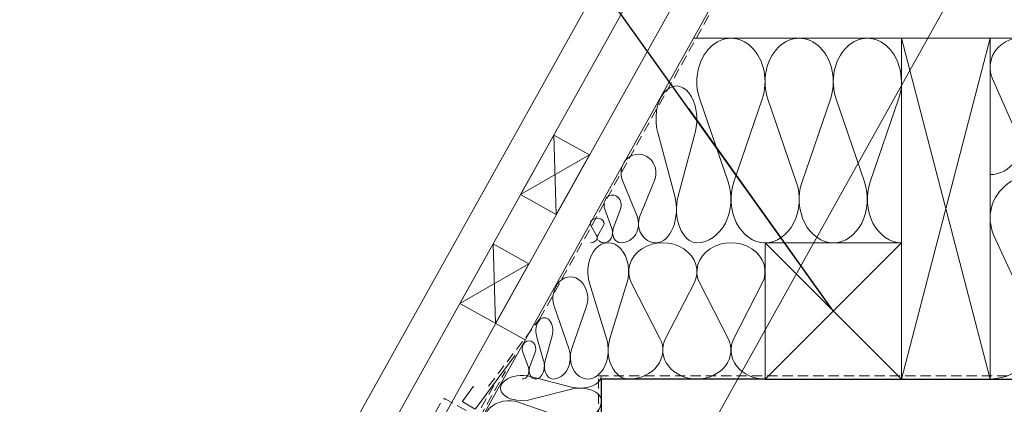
# Model space of a CAD drawing. Extents: x -613240 to -325500, y -25863 to 152403.
# Tile 95 of 254: x -389159 to -388437, y -3288 to -3006. Entities that reach past the tile are written whole.
import ezdxf

# ---------------------------------------------------------------- set-up
doc = ezdxf.new("R2010")
doc.units = 0
doc.header["$MEASUREMENT"] = 0
doc.linetypes.add('HIDDEN', pattern=[11.25, 7.5, -3.75])
for name, color, linetype, lineweight in [('ARCH dach_Nr_Pióra__5', 7, 'Continuous', 13), ('Arch dachowki_Nr_Pióra__21', 7, 'Continuous', 9), ('Arch dachy_Nr_Pióra__5', 7, 'Continuous', 13), ('Arch konstrukcja dachu_Nr_Pióra__21_Nr_Pióra__21', 7, 'Continuous', 9), ('Arch stropy_Nr_Pióra__21', 7, 'Continuous', 9), ('Arch stropy_Nr_Pióra__41', 7, 'Continuous', 15), ('INWENT KONST. DREWNIANA_Nr_Pióra__21', 7, 'Continuous', 9), ('INWENT OPISY_Nr_Pióra__21', 7, 'Continuous', 9), ('INWENT.ŚCIANY_Nr_Pióra__1', 7, 'Continuous', 25)]:
    doc.layers.add(name, color=color, linetype=linetype, lineweight=lineweight)
doc.layers.add('Arch ocieplenie', color=7, linetype='Continuous')
doc.layers.add('Arch ocieplenie_Nr_Pióra__4', color=7, linetype='Continuous', lineweight=13, true_color=0x029e21)
doc.dimstyles.new('GENERATED_STYLE__8', dxfattribs={"dimtxt": 0.18, "dimasz": 182.4, "dimexe": 0.18, "dimexo": 0.0625, "dimgap": 0.09, "dimtad": 0, "dimtih": 1, "dimtoh": 1, "dimdec": 4, "dimzin": 0, "dimdsep": 46, "dimcen": 0.09, "dimadec": 0, "dimazin": 0, "dimtfac": 1, "dimtdec": 4, "dimtmove": 0, "dimatfit": 3, "dimldrblk": 'ARROWHEAD_5', "dimfxl": 0, "dimtolj": 1, "dimtzin": 0, "dimarcsym": 0})

# ---------------------------------------------------------------- blocks, each defined once
blk = doc.blocks.new('Izolacja cieplna 14_44', base_point=(-388447.19, -3269.61))
at = {"layer": 'Arch ocieplenie_Nr_Pióra__4', "linetype": 'Continuous'}
for p, q in [((-388444.39, -3164.31), (-388416.66, -3224.91)), ((-388411.06, -3224.91), (-388383.33, -3164.31)), ((-388377.73, -3164.31), (-388349.99, -3224.91)), ((-388344.39, -3224.91), (-388316.66, -3164.31)), ((-388311.06, -3164.31), (-388283.33, -3224.91)), ((-388277.73, -3224.91), (-388249.99, -3164.31)), ((-388244.39, -3164.31), (-388216.66, -3224.91)), ((-388211.06, -3224.91), (-388183.33, -3164.31)), ((-388177.73, -3164.31), (-388149.99, -3224.91)), ((-388144.39, -3224.91), (-388116.66, -3164.31)), ((-388111.06, -3164.31), (-388083.33, -3224.91)), ((-388077.73, -3224.91), (-388049.99, -3164.31)), ((-388044.39, -3164.31), (-388016.66, -3224.91)), ((-388011.06, -3224.91), (-387983.33, -3164.31)), ((-387977.73, -3164.31), (-387949.99, -3224.91)), ((-387944.39, -3224.91), (-387916.66, -3164.31)), ((-387911.06, -3164.31), (-387883.33, -3224.91)), ((-387877.73, -3224.91), (-387849.99, -3164.31))]:
    blk.add_line(p, q, dxfattribs=at)
for centre, start_param, end_param in [((-388413.86, -3151.51), 5.870392, 9.837571), ((-388347.19, -3151.51), 5.870392, 9.837571), ((-388280.53, -3151.51), 5.870392, 9.837571), ((-388213.86, -3151.51), 5.870392, 9.837571), ((-388147.19, -3151.51), 5.870392, 9.837571), ((-388080.53, -3151.51), 5.870392, 9.837571), ((-388013.86, -3151.51), 5.870392, 9.837571), ((-387947.19, -3151.51), 5.870392, 9.837571), ((-387880.53, -3151.51), 5.870392, 9.837571), ((-388447.19, -3237.71), 4.712389, 6.695979), ((-388380.53, -3237.71), 2.7288, 6.695979), ((-388313.86, -3237.71), 2.7288, 6.695979), ((-388247.19, -3237.71), 2.7288, 6.695979), ((-388180.53, -3237.71), 2.7288, 6.695979), ((-388113.86, -3237.71), 2.7288, 6.695979), ((-388047.19, -3237.71), 2.7288, 6.695979), ((-387980.53, -3237.71), 2.7288, 6.695979), ((-387913.86, -3237.71), 2.7288, 6.695979), ((-387847.19, -3237.71), 2.7288, 4.712389)]:
    blk.add_ellipse(centre, major_axis=(33.33, 0), ratio=0.957051, start_param=start_param, end_param=end_param, dxfattribs=at)
blk = doc.blocks.new('Izolacja cieplna 14_45', base_point=(-388447.19, -3119.61))
at = {"layer": 'Arch ocieplenie_Nr_Pióra__4', "linetype": 'Continuous'}
for p, q in [((-388445.39, -3049.41), (-388427.56, -3089.81)), ((-388423.96, -3089.81), (-388406.14, -3049.41)), ((-388402.54, -3049.41), (-388384.71, -3089.81)), ((-388381.11, -3089.81), (-388363.28, -3049.41)), ((-388359.68, -3049.41), (-388341.85, -3089.81)), ((-388338.25, -3089.81), (-388320.42, -3049.41)), ((-388316.82, -3049.41), (-388298.99, -3089.81)), ((-388295.39, -3089.81), (-388277.56, -3049.41)), ((-388273.96, -3049.41), (-388256.14, -3089.81)), ((-388252.54, -3089.81), (-388234.71, -3049.41)), ((-388231.11, -3049.41), (-388213.28, -3089.81)), ((-388209.68, -3089.81), (-388191.85, -3049.41)), ((-388188.25, -3049.41), (-388170.42, -3089.81)), ((-388166.82, -3089.81), (-388148.99, -3049.41)), ((-388145.39, -3049.41), (-388127.56, -3089.81)), ((-388123.96, -3089.81), (-388106.14, -3049.41)), ((-388102.54, -3049.41), (-388084.71, -3089.81)), ((-388081.11, -3089.81), (-388063.28, -3049.41)), ((-388059.68, -3049.41), (-388041.85, -3089.81)), ((-388038.25, -3089.81), (-388020.42, -3049.41)), ((-388016.82, -3049.41), (-387998.99, -3089.81)), ((-387995.39, -3089.81), (-387977.56, -3049.41)), ((-387973.96, -3049.41), (-387956.14, -3089.81)), ((-387952.54, -3089.81), (-387934.71, -3049.41)), ((-387931.11, -3049.41), (-387913.28, -3089.81)), ((-387909.68, -3089.81), (-387891.85, -3049.41)), ((-387888.25, -3049.41), (-387870.42, -3089.81)), ((-387866.82, -3089.81), (-387848.99, -3049.41))]:
    blk.add_line(p, q, dxfattribs=at)
for centre, start_param, end_param in [((-388425.76, -3040.88), 5.870392, 9.837571), ((-388382.91, -3040.88), 5.870392, 9.837571), ((-388340.05, -3040.88), 5.870392, 9.837571), ((-388297.19, -3040.88), 5.870392, 9.837571), ((-388254.34, -3040.88), 5.870392, 9.837571), ((-388211.48, -3040.88), 5.870392, 9.837571), ((-388168.62, -3040.88), 5.870392, 9.837571), ((-388125.76, -3040.88), 5.870392, 9.837571), ((-388082.91, -3040.88), 5.870392, 9.837571), ((-388040.05, -3040.88), 5.870392, 9.837571), ((-387997.19, -3040.88), 5.870392, 9.837571), ((-387954.34, -3040.88), 5.870392, 9.837571), ((-387911.48, -3040.88), 5.870392, 9.837571), ((-387868.62, -3040.88), 5.870392, 9.837571), ((-388447.19, -3098.35), 4.712389, 6.695979), ((-388404.34, -3098.35), 2.7288, 6.695979), ((-388361.48, -3098.35), 2.7288, 6.695979), ((-388318.62, -3098.35), 2.7288, 6.695979), ((-388275.76, -3098.35), 2.7288, 6.695979), ((-388232.91, -3098.35), 2.7288, 6.695979), ((-388190.05, -3098.35), 2.7288, 6.695979), ((-388147.19, -3098.35), 2.7288, 6.695979), ((-388104.34, -3098.35), 2.7288, 6.695979), ((-388061.48, -3098.35), 2.7288, 6.695979), ((-388018.62, -3098.35), 2.7288, 6.695979), ((-387975.76, -3098.35), 2.7288, 6.695979), ((-387932.91, -3098.35), 2.7288, 6.695979), ((-387890.05, -3098.35), 2.7288, 6.695979), ((-387847.19, -3098.35), 2.7288, 4.712389)]:
    blk.add_ellipse(centre, major_axis=(21.43, 0), ratio=0.99253, start_param=start_param, end_param=end_param, dxfattribs=at)
blk = doc.blocks.new('Izolacja cieplna 14_58', base_point=(-388732.19, -3285.53))
at = {"layer": 'Arch ocieplenie_Nr_Pióra__4', "linetype": 'Continuous'}
for p, q in [((-388754.24, -3275.5), (-388784.14, -3267.8)), ((-388784.14, -3284.75), (-388754.24, -3277.06))]:
    blk.add_line(p, q, dxfattribs=at)
for centre, start_param, end_param in [((-388790.46, -3276.28), 4.299595, 8.266775), ((-388747.93, -3267.03), 1.158004, 3.141593), ((-388747.93, -3285.53), 3.141593, 5.125182)]:
    blk.add_ellipse(centre, major_axis=(-15.74, 0), ratio=0.587743, start_param=start_param, end_param=end_param, dxfattribs=at)
blk = doc.blocks.new('Izolacja cieplna 14_61', base_point=(-388732.19, -3314.48))
at = {"layer": 'Arch ocieplenie_Nr_Pióra__4', "linetype": 'Continuous'}
for p, q in [((-388757.79, -3298.79), (-388792.49, -3286.74)), ((-388792.5, -3313.26), (-388757.79, -3301.22))]:
    blk.add_line(p, q, dxfattribs=at)
for centre, start_param, end_param in [((-388799.82, -3300), 4.299595, 8.266775), ((-388750.46, -3285.53), 1.158004, 3.141593), ((-388750.46, -3314.48), 3.141593, 5.125182)]:
    blk.add_ellipse(centre, major_axis=(-18.27, 0), ratio=0.792251, start_param=start_param, end_param=end_param, dxfattribs=at)
blk = doc.blocks.new('Izolacja cieplna 14_113', base_point=(-388717.77, -3169.61))
at = {"layer": 'Arch ocieplenie_Nr_Pióra__4', "linetype": 'Continuous'}
for p, q in [((-388724.55, -3159.18), (-388729.75, -3145.04)), ((-388718.3, -3145.04), (-388723.5, -3159.18))]:
    blk.add_line(p, q, dxfattribs=at)
for centre, start_param, end_param in [((-388724.02, -3142.06), 1.158003, 5.125183), ((-388730.27, -3162.17), 0, 1.983589), ((-388717.77, -3162.17), 4.299596, 6.283185)]:
    blk.add_ellipse(centre, major_axis=(0, -7.44), ratio=0.83971, start_param=start_param, end_param=end_param, dxfattribs=at)
blk = doc.blocks.new('Izolacja cieplna 14_114', base_point=(-388730.27, -3169.61))
at = {"layer": 'Arch ocieplenie_Nr_Pióra__4', "linetype": 'Continuous'}
for p, q in [((-388735.69, -3164.25), (-388739.85, -3156.98)), ((-388730.69, -3156.98), (-388734.85, -3164.25))]:
    blk.add_line(p, q, dxfattribs=at)
for centre, start_param, end_param in [((-388735.27, -3155.44), 2.728799, 6.695979), ((-388740.27, -3165.78), 1.570796, 3.554385), ((-388730.27, -3165.78), 5.870392, 7.853982)]:
    blk.add_ellipse(centre, major_axis=(-5, 0), ratio=0.765641, start_param=start_param, end_param=end_param, dxfattribs=at)
blk = doc.blocks.new('Izolacja cieplna 14_115', base_point=(-388562.19, -3169.62))
at = {"layer": 'Arch ocieplenie_Nr_Pióra__4', "linetype": 'Continuous'}
for p, q in [((-388589.29, -3124.92), (-388610.09, -3064.31)), ((-388564.29, -3064.31), (-388585.09, -3124.92))]:
    blk.add_line(p, q, dxfattribs=at)
for centre, start_param, end_param in [((-388587.19, -3051.52), 1.158003, 5.125183), ((-388612.19, -3137.72), 6.283185, 8.266774), ((-388562.19, -3137.72), 4.299596, 6.283185)]:
    blk.add_ellipse(centre, major_axis=(0, -31.9), ratio=0.783693, start_param=start_param, end_param=end_param, dxfattribs=at)
blk = doc.blocks.new('Izolacja cieplna 14_116', base_point=(-388612.19, -3169.62))
at = {"layer": 'Arch ocieplenie_Nr_Pióra__4', "linetype": 'Continuous'}
for p, q in [((-388639.29, -3124.92), (-388660.1, -3064.31)), ((-388614.29, -3064.31), (-388635.09, -3124.92))]:
    blk.add_line(p, q, dxfattribs=at)
for centre, start_param, end_param in [((-388637.2, -3051.51), 1.158003, 5.125183), ((-388662.2, -3137.71), 6.283185, 8.266774), ((-388612.19, -3137.71), 4.299596, 6.283185)]:
    blk.add_ellipse(centre, major_axis=(0, -31.9), ratio=0.783693, start_param=start_param, end_param=end_param, dxfattribs=at)
blk = doc.blocks.new('Izolacja cieplna 14_117', base_point=(-388692.2, -3169.61))
at = {"layer": 'Arch ocieplenie_Nr_Pióra__4', "linetype": 'Continuous'}
for p, q in [((-388706.06, -3150.24), (-388716.7, -3123.98)), ((-388693.27, -3123.98), (-388703.91, -3150.24))]:
    blk.add_line(p, q, dxfattribs=at)
for centre, start_param, end_param in [((-388704.98, -3118.44), 1.158003, 5.125183), ((-388717.77, -3155.79), 0, 1.983589), ((-388692.2, -3155.79), 4.299596, 6.283185)]:
    blk.add_ellipse(centre, major_axis=(0, -13.82), ratio=0.925008, start_param=start_param, end_param=end_param, dxfattribs=at)
blk = doc.blocks.new('Izolacja cieplna 14_118', base_point=(-388662.2, -3169.61))
at = {"layer": 'Arch ocieplenie_Nr_Pióra__4', "linetype": 'Continuous'}
for p, q in [((-388678.46, -3135.35), (-388690.94, -3088.88)), ((-388663.46, -3088.88), (-388675.94, -3135.35))]:
    blk.add_line(p, q, dxfattribs=at)
for centre, start_param, end_param in [((-388677.2, -3079.07), 1.158003, 5.125183), ((-388692.2, -3145.16), 0, 1.983589), ((-388662.2, -3145.16), 4.299596, 6.283185)]:
    blk.add_ellipse(centre, major_axis=(0, -24.46), ratio=0.613297, start_param=start_param, end_param=end_param, dxfattribs=at)
blk = doc.blocks.new('Izolacja cieplna 14_119', base_point=(-388562.2, -3169.62))
at = {"layer": 'Arch ocieplenie_Nr_Pióra__4', "linetype": 'Continuous'}
for p, q in [((-388560.1, -3064.31), (-388539.3, -3124.92)), ((-388535.1, -3124.92), (-388514.3, -3064.31))]:
    blk.add_line(p, q, dxfattribs=at)
for centre, start_param, end_param in [((-388537.2, -3051.51), 4.299595, 8.266775), ((-388562.2, -3137.72), 3.141593, 5.125182), ((-388512.2, -3137.71), 1.158004, 3.141593)]:
    blk.add_ellipse(centre, major_axis=(0, 31.9), ratio=0.783693, start_param=start_param, end_param=end_param, dxfattribs=at)
blk = doc.blocks.new('Izolacja cieplna 14_120', base_point=(-388767.77, -3269.61))
at = {"layer": 'Arch ocieplenie_Nr_Pióra__4', "linetype": 'Continuous'}
for p, q in [((-388774.55, -3256.2), (-388779.75, -3238.02)), ((-388768.3, -3238.02), (-388773.5, -3256.2))]:
    blk.add_line(p, q, dxfattribs=at)
for centre, start_param, end_param in [((-388774.03, -3234.18), 1.158003, 5.125183), ((-388780.28, -3260.04), 0, 1.983589), ((-388767.78, -3260.04), 4.299596, 6.283185)]:
    blk.add_ellipse(centre, major_axis=(0, -9.57), ratio=0.653108, start_param=start_param, end_param=end_param, dxfattribs=at)
blk = doc.blocks.new('Izolacja cieplna 14_121', base_point=(-388780.28, -3269.61))
at = {"layer": 'Arch ocieplenie_Nr_Pióra__4', "linetype": 'Continuous'}
for p, q in [((-388785.7, -3261.26), (-388789.86, -3249.95)), ((-388780.7, -3249.95), (-388784.86, -3261.26))]:
    blk.add_line(p, q, dxfattribs=at)
for centre, start_param, end_param in [((-388785.28, -3247.56), 1.158003, 5.125183), ((-388790.28, -3263.65), 6.283185, 8.266774), ((-388780.28, -3263.65), 4.299596, 6.283185)]:
    blk.add_ellipse(centre, major_axis=(0, -5.95), ratio=0.839632, start_param=start_param, end_param=end_param, dxfattribs=at)
blk = doc.blocks.new('Izolacja cieplna 14_122', base_point=(-388612.19, -3269.61))
at = {"layer": 'Arch ocieplenie_Nr_Pióra__4', "linetype": 'Continuous'}
for p, q in [((-388639.29, -3239.82), (-388660.09, -3199.41)), ((-388614.29, -3199.41), (-388635.09, -3239.82))]:
    blk.add_line(p, q, dxfattribs=at)
for centre, start_param, end_param in [((-388637.19, -3190.88), 2.728799, 6.695979), ((-388662.19, -3248.35), 1.570796, 3.554385), ((-388612.19, -3248.35), 5.870392, 7.853982)]:
    blk.add_ellipse(centre, major_axis=(-25, 0), ratio=0.850778, start_param=start_param, end_param=end_param, dxfattribs=at)
blk = doc.blocks.new('Izolacja cieplna 14_123', base_point=(-388662.2, -3269.61))
at = {"layer": 'Arch ocieplenie_Nr_Pióra__4', "linetype": 'Continuous'}
for p, q in [((-388689.29, -3239.81), (-388710.09, -3199.41)), ((-388664.3, -3199.41), (-388685.09, -3239.81))]:
    blk.add_line(p, q, dxfattribs=at)
for centre, start_param, end_param in [((-388687.2, -3190.88), 2.728799, 6.695979), ((-388712.19, -3248.34), 1.570796, 3.554385), ((-388662.2, -3248.34), 5.870392, 7.853982)]:
    blk.add_ellipse(centre, major_axis=(-25, 0), ratio=0.850778, start_param=start_param, end_param=end_param, dxfattribs=at)
blk = doc.blocks.new('Izolacja cieplna 14_124', base_point=(-388742.2, -3269.61))
at = {"layer": 'Arch ocieplenie_Nr_Pióra__4', "linetype": 'Continuous'}
for p, q in [((-388756.06, -3247.26), (-388766.7, -3216.96)), ((-388743.28, -3216.96), (-388753.91, -3247.26))]:
    blk.add_line(p, q, dxfattribs=at)
for centre, start_param, end_param in [((-388754.99, -3210.56), 1.158003, 5.125183), ((-388767.77, -3253.66), 0, 1.983589), ((-388742.2, -3253.66), 4.299596, 6.283185)]:
    blk.add_ellipse(centre, major_axis=(0, -15.95), ratio=0.801674, start_param=start_param, end_param=end_param, dxfattribs=at)
blk = doc.blocks.new('Izolacja cieplna 14_125', base_point=(-388712.2, -3269.61))
at = {"layer": 'Arch ocieplenie_Nr_Pióra__4', "linetype": 'Continuous'}
for p, q in [((-388728.46, -3239.81), (-388740.94, -3199.41)), ((-388713.46, -3199.41), (-388725.94, -3239.81))]:
    blk.add_line(p, q, dxfattribs=at)
for centre, start_param, end_param in [((-388727.2, -3190.88), 1.158003, 5.125183), ((-388742.2, -3248.34), 6.283185, 8.266774), ((-388712.2, -3248.34), 4.299596, 6.283185)]:
    blk.add_ellipse(centre, major_axis=(0, -21.27), ratio=0.705291, start_param=start_param, end_param=end_param, dxfattribs=at)
blk = doc.blocks.new('ARROWHEAD_5')
at = {"color": 0, "linetype": 'Continuous', "lineweight": 0}
blk.add_line((0, 0), (-1, 0), dxfattribs=at)
blk.add_solid([(-1, 0.2679), (0, 0), (-1, -0.2679), (-1, 0.2679)], dxfattribs=at)

msp = doc.modelspace()

# ---------------------------------------------------------------- linework, layer by layer
at = {"layer": 'ARCH dach_Nr_Pióra__5', "linetype": 'Continuous'}
for p, q in [((-388950.95, -3482.08), (-386191.46, 1469.77)), ((-388767.13, -3090.64), (-388791.47, -3134.31)), ((-388767.13, -3090.64), (-388765.27, -3148.92)), ((-388767.13, -3090.64), (-388740.93, -3105.24)), ((-388740.93, -3105.24), (-388791.47, -3134.31)), ((-388740.93, -3105.24), (-388765.27, -3148.92)), ((-388791.47, -3134.31), (-388765.27, -3148.92)), ((-388811.63, -3170.49), (-388835.97, -3214.16)), ((-388811.63, -3170.49), (-388785.42, -3185.09)), ((-388811.63, -3170.49), (-388809.76, -3228.77)), ((-388785.42, -3185.09), (-388835.97, -3214.16)), ((-388785.42, -3185.09), (-388809.76, -3228.77)), ((-388835.97, -3214.16), (-388787.99, -3240.9))]:
    msp.add_line(p, q, dxfattribs=at)
at = {"layer": 'Arch dachowki_Nr_Pióra__21', "linetype": 'Continuous'}
for p, q in [((-389008.73, -3472.77), (-386229.41, 1514.66)), ((-388977.35, -3467.83), (-386217.67, 1484.37))]:
    msp.add_line(p, q, dxfattribs=at)
at = {"layer": 'Arch dachy_Nr_Pióra__5', "linetype": 'HIDDEN'}
msp.add_line((-388734.42, -3267.38), (-380179.71, -3267.43), dxfattribs=at)
at = {"layer": 'Arch dachy_Nr_Pióra__5', "linetype": 'HIDDEN', "flags": 128}
for points in [[(-388777.55, -3225.71), (-386169.03, 1454.9)], [(-388815, -3274.87), (-388777.55, -3225.71)], [(-388734.42, -3535.38), (-388734.42, -3267.38)]]:
    msp.add_lwpolyline(points, dxfattribs=at)
at = {"layer": 'Arch dachy_Nr_Pióra__5', "linetype": 'Continuous', "flags": 128}
msp.add_lwpolyline([(-388795.41, -3252.2), (-388824.61, -3291.4, -0.38863), (-388825.27, -3291.52), (-388833.77, -3286.25, -0.439601), (-388833.9, -3285.52), (-388825.96, -3274.89)], format="xyb", dxfattribs=at)
at = {"layer": 'Arch dachy_Nr_Pióra__5', "linetype": 'HIDDEN', "flags": 128}
for points in [[(-388981.36, -3465.6), (-388932.47, -3492.84, 0.414214), (-388929.75, -3492.07), (-388802.58, -3263.86)], [(-388811.13, -3274.37), (-388822.73, -3295.19, -0.413433), (-388825.44, -3295.96), (-388846.24, -3284.45, 0.413433), (-388848.96, -3285.22), (-388866.64, -3316.95, -0.413433), (-388869.36, -3317.73), (-388891.96, -3305.21, 0.413433), (-388894.68, -3305.99), (-388990.46, -3477.86, -0.414214), (-388993.18, -3478.63), (-389052.11, -3445.8)]]:
    msp.add_lwpolyline(points, format="xyb", dxfattribs=at)
at = {"layer": 'Arch konstrukcja dachu_Nr_Pióra__21_Nr_Pióra__21', "linetype": 'Continuous'}
for p, q in [((-386169.61, 1457.55), (-388933.57, -3501.97)), ((-388105.55, -2324.33), (-388722.66, -3431.64))]:
    msp.add_line(p, q, dxfattribs=at)
at = {"layer": 'Arch stropy_Nr_Pióra__21', "linetype": 'Continuous'}
for p, q in [((-388512.19, -3269.61), (-388512.19, -3019.61)), ((-388512.19, -3019.61), (-388447.19, -3019.61)), ((-388512.19, -3269.61), (-388447.19, -3019.61)), ((-388512.19, -3019.61), (-388447.19, -3269.61)), ((-388447.19, -3019.61), (-388447.19, -3269.61)), ((-388447.19, -3269.61), (-388512.19, -3269.61))]:
    msp.add_line(p, q, dxfattribs=at)
at = {"layer": 'Arch stropy_Nr_Pióra__41', "linetype": 'Continuous'}
msp.add_line((-388664.75, -3019.61), (-380230.32, -3019.61), dxfattribs=at)
at = {"layer": 'INWENT KONST. DREWNIANA_Nr_Pióra__21', "linetype": 'Continuous'}
for p, q in [((-388512.19, -3269.61), (-388612.19, -3169.61)), ((-388612.19, -3269.61), (-388512.19, -3169.61)), ((-388612.19, -3269.61), (-388612.19, -3169.61)), ((-388512.19, -3169.61), (-388612.19, -3169.61)), ((-388512.19, -3269.61), (-388512.19, -3169.61)), ((-388512.19, -3269.61), (-388612.19, -3269.61))]:
    msp.add_line(p, q, dxfattribs=at)
at = {"layer": 'INWENT.ŚCIANY_Nr_Pióra__1', "linetype": 'Continuous'}
for p, q in [((-388612.19, -3269.61), (-388732.19, -3269.61)), ((-388732.19, -3549.61), (-388732.19, -3269.61)), ((-388612.19, -3269.61), (-380182.21, -3269.61))]:
    msp.add_line(p, q, dxfattribs=at)

# ---------------------------------------------------------------- block references
at = {"layer": 'Arch ocieplenie', "color": 104, "linetype": 'Continuous', "lineweight": 13, "true_color": 0x029e21}
for name, p in [('Izolacja cieplna 14_116', (-388612.19, -3169.62)), ('Izolacja cieplna 14_115', (-388562.19, -3169.62)), ('Izolacja cieplna 14_119', (-388562.2, -3169.62)), ('Izolacja cieplna 14_45', (-388447.19, -3119.61)), ('Izolacja cieplna 14_118', (-388662.2, -3169.61)), ('Izolacja cieplna 14_117', (-388692.2, -3169.61)), ('Izolacja cieplna 14_44', (-388447.19, -3269.61)), ('Izolacja cieplna 14_113', (-388717.77, -3169.61)), ('Izolacja cieplna 14_114', (-388730.27, -3169.61)), ('Izolacja cieplna 14_125', (-388712.2, -3269.61)), ('Izolacja cieplna 14_123', (-388662.2, -3269.61)), ('Izolacja cieplna 14_122', (-388612.19, -3269.61)), ('Izolacja cieplna 14_124', (-388742.2, -3269.61)), ('Izolacja cieplna 14_120', (-388767.77, -3269.61)), ('Izolacja cieplna 14_121', (-388780.28, -3269.61)), ('Izolacja cieplna 14_58', (-388732.19, -3285.53)), ('Izolacja cieplna 14_61', (-388732.19, -3314.48))]:
    msp.add_blockref(name, p, dxfattribs=at)

# ---------------------------------------------------------------- leaders
at = {"layer": 'INWENT OPISY_Nr_Pióra__21', "linetype": 'Continuous', "annotation_type": 0, "has_hookline": 1, "hookline_direction": 1, "text_width": 1337.14}
msp.add_leader([(-388562.19, -3219.61), (-389661.12, -1680.47), (-390196.71, -1680.47)], dimstyle='GENERATED_STYLE__8', dxfattribs=at)

doc.saveas('drawing.dxf')
